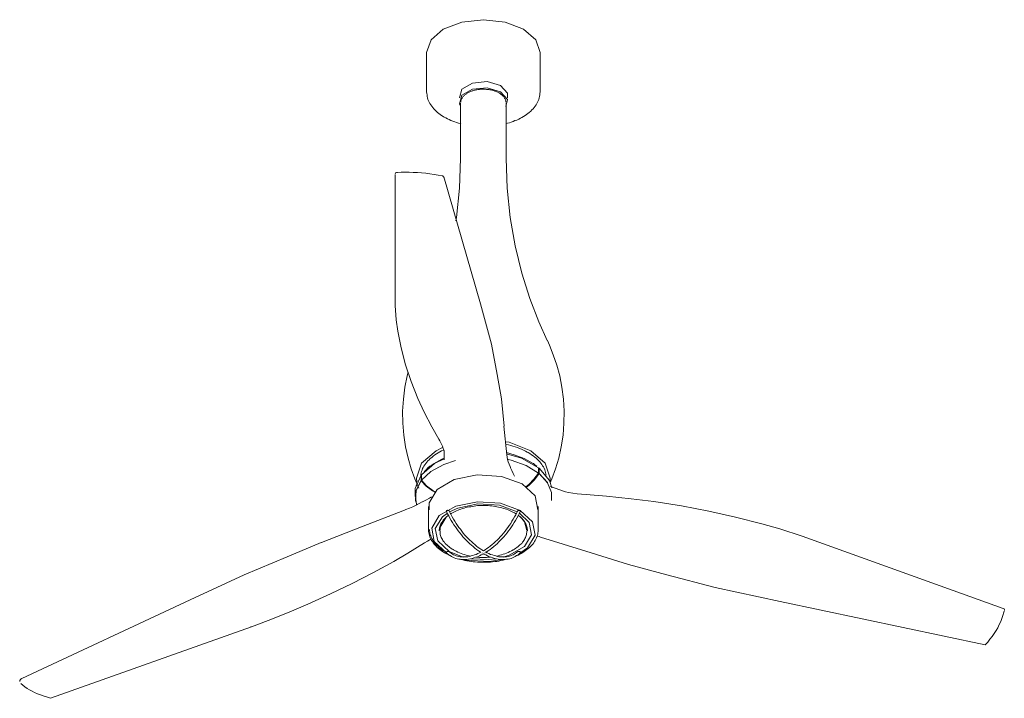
# Model space of a CAD drawing. Header units: millimetres. Extents: x 5770 to 11194, y -3107 to 7544.
# Tile 1 of 3: x 7745 to 8873, y -3107 to -2329. Entities that reach past the tile are written whole.
import ezdxf

# ---------------------------------------------------------------- set-up
doc = ezdxf.new("R2010")
doc.units = ezdxf.units.MM
doc.layers.add('E-LITE-EQPM', color=7, linetype='Continuous', lineweight=20)

# ---------------------------------------------------------------- blocks, each defined once
blk = doc.blocks.new('32006-10 - 32006 ETERFAN Matt black ceiling fan with DC motor-500507-00 Isometrico PDF')
at = {"layer": 'E-LITE-EQPM', "color": 251, "lineweight": 9}
for points in [[(2333.1, -2366.8), (2338.1, -2352.4), (2352.2, -2340.2), (2373.3, -2332.1), (2398.1, -2329.2), (2422.9, -2332.1), (2444, -2340.2)], [(2444, -2340.2), (2458.1, -2352.4), (2463.1, -2366.8)], [(2370.6, -2418.6), (2373.3, -2408.7), (2385.5, -2401.8), (2402.4, -2400.2), (2417.6, -2404.7)], [(2333.1, -2412), (2333.3, -2413.8), (2333.5, -2415.5), (2333.7, -2417.1), (2334, -2418.8), (2334.6, -2420.6), (2335.2, -2422.1), (2336, -2423.8), (2336.9, -2425.4), (2337.7, -2426.9), (2338.9, -2428.5), (2340, -2429.8), (2341.2, -2431.4), (2342.6, -2432.7), (2343.9, -2434.1), (2345.5, -2435.5), (2347, -2436.6), (2348.6, -2437.8), (2350.3, -2438.9), (2352, -2440.1), (2353.2, -2440.9)], [(2372, -2428.5), (2370.6, -2425.8), (2373.3, -2415.9), (2385.5, -2408.9), (2402.4, -2407.4), (2417.6, -2411.8)], [(2372.2, -2423.7), (2372.2, -2423.1), (2372.4, -2422.3), (2372.6, -2421.5), (2372.7, -2420.9), (2373.1, -2420.2), (2373.5, -2419.6), (2373.9, -2419), (2374.3, -2418.4), (2374.7, -2417.7), (2375.3, -2417.1), (2375.8, -2416.5), (2376.4, -2416.1), (2377, -2415.5), (2377.6, -2414.9), (2378.2, -2414.6), (2378.9, -2414), (2379.5, -2413.6), (2380.3, -2413.2), (2381.1, -2412.8), (2381.8, -2412.2), (2382.6, -2412), (2383.6, -2411.7), (2384.4, -2411.3), (2385.3, -2410.9), (2386.1, -2410.7), (2387.1, -2410.3), (2388, -2410.1), (2388.8, -2409.9), (2389.8, -2409.7), (2390.7, -2409.5), (2391.7, -2409.3), (2392.7, -2409.3), (2393.7, -2409.1), (2394.6, -2408.9), (2395.8, -2408.9), (2396.7, -2408.9), (2397.7, -2408.9), (2398.7, -2408.9), (2399.6, -2408.9), (2400.6, -2408.9), (2401.8, -2409.1), (2402.7, -2409.1), (2403.7, -2409.3), (2404.7, -2409.3), (2405.6, -2409.5), (2406.6, -2409.7), (2407.6, -2409.9), (2408.4, -2410.1), (2409.3, -2410.5), (2410.3, -2410.7), (2411.1, -2411.1), (2412, -2411.3), (2412.8, -2411.7), (2413.6, -2412), (2414.6, -2412.4), (2415.3, -2412.8), (2416.1, -2413.2)], [(2424, -2423.7), (2424, -2423.1), (2423.8, -2422.3), (2423.6, -2421.5), (2423.5, -2420.9), (2423.1, -2420.2), (2422.7, -2419.6), (2422.3, -2419), (2421.9, -2418.4), (2421.5, -2417.7), (2420.9, -2417.1), (2420.4, -2416.5), (2420, -2416.1), (2419.2, -2415.5), (2418.6, -2414.9), (2418, -2414.6), (2417.3, -2414), (2416.7, -2413.6), (2416.1, -2413.2)], [(2417.6, -2404.7), (2425.6, -2413.6), (2425.6, -2418.6)], [(2417.6, -2411.8), (2425.6, -2420.7), (2424, -2428.9)], [(2463.1, -2412), (2462.9, -2413.8), (2462.7, -2415.5), (2462.5, -2417.1), (2462.2, -2418.8), (2461.6, -2420.6), (2461, -2422.1), (2460.2, -2423.8), (2459.3, -2425.4), (2458.5, -2426.9), (2457.3, -2428.5), (2456.2, -2429.8), (2455, -2431.4), (2453.6, -2432.7), (2452.3, -2434.1), (2450.7, -2435.5), (2449.2, -2436.6), (2447.6, -2437.8), (2445.9, -2438.9), (2444.2, -2440.1), (2442.2, -2441.3), (2440.5, -2442.2), (2438.6, -2443.2), (2436.4, -2444.2), (2434.3, -2444.9), (2432.2, -2445.9), (2430, -2446.7), (2427.9, -2447.3), (2425.6, -2448), (2423.8, -2448.4)], [(2372.4, -2448.4), (2372, -2448.2), (2369.7, -2447.7), (2367.3, -2447.1), (2365.2, -2446.3), (2363.1, -2445.5), (2360.9, -2444.6), (2358.8, -2443.8), (2356.9, -2442.8), (2354.9, -2441.8), (2353.2, -2440.9)], [(2372, -2488.3), (2370.8, -2522.5), (2367.3, -2556), (2366.7, -2559.9)], [(2424.2, -2488.3), (2425.4, -2522.5), (2428.9, -2556), (2434.5, -2588.5), (2442, -2619.7), (2451.3, -2648.7), (2461.6, -2675.6), (2471.3, -2696.9)], [(2296.9, -2506.1), (2297.5, -2504.9), (2298.4, -2504.4), (2299.6, -2504.2)], [(2299.4, -2504.2), (2303.8, -2504), (2308.5, -2504), (2313.1, -2504), (2317.8, -2504.2), (2322.6, -2504.4), (2327.3, -2504.7), (2332.1, -2505.1), (2336.9, -2505.9), (2341.8, -2506.5), (2346.4, -2507.3), (2351.3, -2508.2), (2351.7, -2508.4)], [(2352.8, -2510.5), (2352.8, -2509.4), (2352.4, -2508.6), (2351.7, -2508.4)], [(2296.9, -2656.7), (2298, -2673.1), (2300, -2686.3)], [(2300, -2686.3), (2303.8, -2705.4), (2308.9, -2724.8), (2315.5, -2744), (2323, -2763.3), (2330.2, -2779)], [(2474.7, -2860.1), (2476.7, -2855.4), (2480.9, -2844), (2484.4, -2831.6), (2487.3, -2818.7), (2489.5, -2805.3), (2490.4, -2791.8), (2490.6, -2777.8), (2489.8, -2764.1), (2488.1, -2750.5), (2485.6, -2737.6), (2482.3, -2725), (2478.2, -2713.2), (2473.8, -2702.2), (2471.5, -2696.9)], [(2324.2, -2866.3), (2319.5, -2855.4), (2315.3, -2844), (2311.8, -2831.6), (2308.9, -2818.7), (2306.8, -2805.3), (2305.8, -2791.8), (2305.6, -2777.8), (2306.4, -2764.1), (2308.1, -2750.5), (2310.6, -2737.6), (2311.8, -2733.1)], [(2330.2, -2779), (2339.1, -2796), (2347, -2810)], [(2321.8, -2858.9), (2321.5, -2854.7), (2327.3, -2837.6), (2343.9, -2823.3), (2351.3, -2819.6)], [(2353.2, -2823.5), (2352.2, -2820.6), (2351.1, -2817.9), (2349.7, -2815), (2348.2, -2812.1), (2347, -2810)], [(2423.5, -2812.9), (2427.5, -2813.6), (2452.3, -2823.3)], [(2423.6, -2816), (2424, -2816), (2426.7, -2816.5), (2429.5, -2817.3), (2432, -2818.1), (2434.5, -2818.9), (2437, -2819.6), (2439.3, -2820.6), (2441.8, -2821.6), (2444, -2822.7), (2446.3, -2823.7), (2448.4, -2824.9), (2449.4, -2825.4)], [(2326.3, -2851.9), (2326.3, -2851.6), (2326.5, -2850), (2326.9, -2848.5), (2327.3, -2846.9), (2327.8, -2845.4), (2328.4, -2843.8), (2329.2, -2842.5), (2330, -2840.9), (2330.9, -2839.4), (2332.1, -2837.8), (2333.3, -2836.5), (2334.4, -2834.9), (2335.8, -2833.6), (2337.3, -2832.2), (2338.9, -2830.9), (2340.6, -2829.5), (2342.4, -2828.1), (2344.3, -2827), (2346.2, -2825.8), (2348.2, -2824.7), (2350.3, -2823.5), (2352.6, -2822.5)], [(2353, -2833.6), (2353.2, -2829.1), (2353.2, -2824.7), (2353, -2822.9)], [(2455, -2837.8), (2444.9, -2832.2), (2433.3, -2827.8), (2424.6, -2825.4)], [(2424.6, -2826.8), (2441.8, -2831.8), (2461.4, -2842.7)], [(2424.8, -2828), (2425.2, -2830.7), (2425.8, -2833.4), (2426.6, -2835.9), (2427.5, -2838.6), (2428.7, -2841.5), (2429.3, -2842.5)], [(2449.4, -2825.4), (2451.5, -2826.6), (2453.3, -2828), (2455.2, -2829.1), (2456.9, -2830.5), (2458.5, -2831.8), (2460, -2833.2), (2461.4, -2834.5), (2462.7, -2836.1), (2463.9, -2837.4), (2465.1, -2839), (2466, -2840.5), (2466.8, -2841.9), (2467.6, -2843.4), (2468.4, -2845), (2468.9, -2846.5), (2469.3, -2848.1), (2469.7, -2849.6), (2469.9, -2851.2)], [(2452.3, -2823.3), (2468.9, -2837.6), (2474.7, -2854.7), (2474.5, -2858.3)], [(2327.1, -2850.8), (2342.2, -2837.8), (2353, -2832.4)], [(2366.2, -2834.3), (2352.6, -2839), (2337.9, -2846.9), (2327.3, -2857)], [(2330.4, -2847.3), (2332.5, -2845.2), (2334.6, -2843), (2336.9, -2841.1), (2339.3, -2839.4), (2341.6, -2837.8), (2341.8, -2837.6)], [(2353, -2831.6), (2350.5, -2832.8), (2340.8, -2838.4)], [(2461.2, -2848.9), (2447.3, -2840.3), (2429.8, -2834.1), (2426.6, -2833.4)], [(2429.3, -2842.7), (2430.6, -2846.1), (2432.2, -2849.4), (2433.7, -2852.3)], [(2455.6, -2838.4), (2455.8, -2838.4), (2455.6, -2838.2), (2455.4, -2838), (2455, -2837.8)], [(2459.5, -2841.1), (2457.1, -2839.4), (2455.4, -2838)], [(2320.1, -2871.7), (2320.1, -2866.5), (2326.7, -2851.4)], [(2335.8, -2891), (2335.8, -2882.9), (2345.1, -2867.6), (2364.8, -2856.2), (2391.1, -2851), (2418.8, -2852.7), (2442.4, -2861.2)], [(2461.2, -2848.9), (2456, -2855.8), (2450, -2862), (2446.9, -2864.5)], [(2447.6, -2865.1), (2450.5, -2862.8), (2456.7, -2856.6), (2462, -2849.4)], [(2476.1, -2880.4), (2476.1, -2871.3), (2471.5, -2859.9), (2462, -2849.4)], [(2462.2, -2843.2), (2473.8, -2857.4), (2476.5, -2865.7)], [(2326.9, -2857.6), (2321.1, -2868.8), (2320.5, -2880.4), (2321.7, -2884.7)], [(2320.9, -2863), (2321.1, -2862.6), (2321.3, -2862)], [(2326.9, -2857.6), (2332.7, -2863.9), (2339.7, -2869.2), (2342.4, -2870.9)], [(2342.8, -2870.3), (2340, -2868.8), (2333.1, -2863.4), (2327.3, -2857)], [(2442.4, -2861.2), (2457.3, -2875), (2460.4, -2891)], [(2492.2, -2870.3), (2484.6, -2867.8), (2477.3, -2865.1), (2474.9, -2864.1)], [(2321.5, -2884.8), (2320.1, -2872.7), (2320.7, -2869.4)], [(2338.5, -2876.1), (2336.4, -2877.5), (2332.1, -2879.8), (2328.2, -2881.8)], [(2515.8, -2873.6), (2510.7, -2873), (2505.7, -2872.7), (2500.7, -2871.9), (2495.6, -2871.1), (2492.2, -2870.3)], [(2567.6, -2878.3), (2539, -2875.4), (2515.8, -2873.6)], [(2328, -2881.8), (2324.6, -2883.7), (2320.9, -2885.6), (2317.2, -2887.4), (2313.3, -2889.1), (2309.3, -2890.8), (2307.7, -2891.4)], [(2355.9, -2940.4), (2341.8, -2927.4), (2338.9, -2912.1), (2347.6, -2897.6), (2366.4, -2886.8), (2391.5, -2881.8), (2417.8, -2883.5), (2440.3, -2891.6)], [(2359.4, -2893.2), (2368.7, -2888.9), (2391.9, -2884.3), (2416.5, -2885.8), (2436.8, -2893.2)], [(2360.7, -2895.5), (2361.3, -2895.1), (2362.7, -2894.3), (2364.2, -2893.6), (2365.8, -2892.8), (2367.3, -2892), (2369.1, -2891.4), (2370.6, -2890.7), (2372.4, -2890.1), (2374.1, -2889.5), (2376, -2888.9), (2377.8, -2888.5), (2379.7, -2887.9), (2381.7, -2887.6), (2383.6, -2887.4), (2385.5, -2887), (2387.5, -2886.8), (2389.4, -2886.4), (2391.5, -2886.2), (2393.5, -2886.2), (2395.6, -2886), (2397.5, -2886), (2399.6, -2886), (2401.6, -2886.2), (2403.7, -2886.2), (2405.6, -2886.4), (2407.6, -2886.6), (2409.7, -2886.8), (2411.6, -2887.2), (2413.6, -2887.4), (2415.5, -2887.8), (2417.5, -2888.3), (2419.2, -2888.7), (2421.1, -2889.3), (2422.9, -2889.7), (2424.6, -2890.3), (2426.4, -2891), (2427.9, -2891.6), (2429.6, -2892.4), (2431.2, -2893.2), (2432.6, -2893.9), (2433.9, -2894.5)], [(2717.2, -2907.1), (2686.9, -2899.4), (2656.3, -2892.6), (2625.1, -2886.6), (2593.4, -2881.6), (2567.6, -2878.3)], [(2358.8, -2938.7), (2345.8, -2926.7), (2342.9, -2912.5), (2351.1, -2899), (2356.9, -2894.7)], [(2347.6, -2915), (2347.6, -2913.9), (2347.8, -2912.7), (2348, -2911.6), (2348.2, -2910.4), (2348.6, -2909.2), (2348.9, -2908.3), (2349.5, -2907.1), (2350.1, -2905.9), (2350.7, -2905), (2351.5, -2903.8), (2352.2, -2902.8), (2353.2, -2901.7), (2354.2, -2900.7), (2355.1, -2899.8), (2356.3, -2898.8), (2357.5, -2897.8), (2358.4, -2897)], [(2355.7, -2892.6), (2355.7, -2892.2), (2355.9, -2891.8), (2356.3, -2891.6), (2356.9, -2891.4), (2357.5, -2891.6), (2358, -2891.6), (2358.4, -2891.8)], [(2395.2, -2939.6), (2394.6, -2939.2), (2392.5, -2937.9), (2390.4, -2936.3), (2388.4, -2934.8), (2386.3, -2933.2), (2384.4, -2931.5), (2382.4, -2929.8), (2380.3, -2927.8), (2378.4, -2925.9), (2376.6, -2923.9), (2374.7, -2921.8), (2372.9, -2919.7), (2371, -2917.4), (2369.3, -2915.2), (2367.5, -2912.9), (2366, -2910.6), (2364.4, -2908.1), (2362.9, -2905.6), (2361.3, -2903.2), (2359.8, -2900.7), (2358.4, -2898), (2357.1, -2895.5), (2355.9, -2893), (2355.7, -2892.6)], [(2358.4, -2891.8), (2358.8, -2892.2), (2359, -2892.4)], [(2398.1, -2937.9), (2396.2, -2936.7), (2394.2, -2935.4), (2392.1, -2934), (2390.2, -2932.5), (2388.2, -2930.9), (2386.3, -2929.2), (2384.4, -2927.4), (2382.4, -2925.7), (2380.5, -2923.8), (2378.7, -2921.8), (2377, -2919.9), (2375.1, -2917.8), (2373.3, -2915.6), (2371.8, -2913.3), (2370, -2911.2), (2368.5, -2908.8), (2366.9, -2906.5), (2365.4, -2904), (2363.8, -2901.7), (2362.5, -2899.2), (2361.1, -2896.7), (2359.8, -2894.1), (2359, -2892.4)], [(2398.1, -2937.9), (2400, -2936.7), (2402.2, -2935.4), (2404.1, -2934), (2406, -2932.5), (2408, -2930.9), (2409.9, -2929.2), (2411.8, -2927.4), (2413.8, -2925.7), (2415.7, -2923.8), (2417.5, -2921.8), (2419.2, -2919.9), (2421.1, -2917.8), (2422.9, -2915.6), (2424.6, -2913.3), (2426.2, -2911.2), (2427.7, -2908.8), (2429.5, -2906.5), (2430.8, -2904), (2432.4, -2901.7), (2433.7, -2899.2), (2435.1, -2896.7), (2436.4, -2894.1), (2437.2, -2892.4)], [(2401.2, -2939.6), (2401.8, -2939.2), (2403.7, -2937.9), (2405.8, -2936.3), (2407.8, -2934.8), (2409.9, -2933.2), (2411.8, -2931.5), (2413.8, -2929.8), (2415.9, -2927.8), (2417.8, -2925.9), (2419.6, -2923.9), (2421.5, -2921.8), (2423.3, -2919.7), (2425.2, -2917.4), (2426.9, -2915.2), (2428.7, -2912.9), (2430.2, -2910.6), (2431.8, -2908.1), (2433.3, -2905.6), (2434.9, -2903.2), (2436.4, -2900.7), (2437.8, -2898), (2439.1, -2895.5), (2440.3, -2893), (2440.5, -2892.6)], [(2439.5, -2894.7), (2450.4, -2905.4), (2453.3, -2919.7), (2445.1, -2933), (2427.5, -2943.1), (2420.6, -2945.2)], [(2435.5, -2895.5), (2434.9, -2895.1), (2433.9, -2894.5)], [(2437.8, -2891.8), (2437.6, -2892), (2437.4, -2892.2), (2437.2, -2892.4)], [(2440.1, -2891.8), (2439.9, -2891.6), (2439.5, -2891.6), (2439.1, -2891.4), (2438.7, -2891.6), (2438.4, -2891.6), (2438, -2891.8), (2437.8, -2891.8)], [(2448.6, -2915), (2448.6, -2913.9), (2448.4, -2912.7), (2448.2, -2911.6), (2448, -2910.4), (2447.6, -2909.2), (2447.3, -2908.3), (2446.7, -2907.1), (2446.1, -2905.9), (2445.5, -2905), (2444.7, -2903.8), (2444, -2902.8), (2443, -2901.7), (2442, -2900.7), (2441.1, -2899.8), (2439.9, -2898.8), (2438.7, -2897.8), (2438, -2897.2)], [(2440.3, -2891.6), (2454.4, -2904.6), (2457.3, -2919.9), (2448.6, -2934.4), (2439.7, -2940.6)], [(2440.5, -2892.6), (2440.5, -2892.4), (2440.5, -2892.2), (2440.3, -2891.8), (2440.1, -2891.8)], [(2440.5, -2899.2), (2445.1, -2904.8), (2447.8, -2914.8)], [(2348.4, -2914.8), (2348.7, -2911), (2355.5, -2899.4)], [(2763.3, -2921), (2737.8, -2912.9), (2717.2, -2907.1)], [(2335.4, -2914.3), (2335.4, -2915.8), (2335.6, -2917.2), (2335.8, -2918.7), (2336.2, -2920.3), (2336.8, -2921.8), (2337.3, -2923.2), (2337.9, -2924.7), (2338.7, -2926.1), (2339.7, -2927.4), (2340.6, -2929), (2341.6, -2930.3), (2342.8, -2931.5), (2343.9, -2932.8), (2345.3, -2934.2), (2346.6, -2935.4), (2348.2, -2936.5), (2349.7, -2937.7), (2351.3, -2938.8), (2353, -2939.8), (2354.2, -2940.6)], [(2336.4, -2913.7), (2336.4, -2915.2), (2336.6, -2916.6), (2336.9, -2918.1), (2337.1, -2919.5), (2337.7, -2920.8), (2338.1, -2922.4), (2338.9, -2923.8), (2339.7, -2925.1), (2340.4, -2926.5), (2341.4, -2927.8), (2342.4, -2929.2), (2343.5, -2930.3), (2344.7, -2931.7), (2345.8, -2932.8), (2347.2, -2934), (2348.7, -2935.4), (2350.3, -2936.3), (2351.8, -2937.5), (2353.6, -2938.5), (2354.6, -2939.2)], [(2348.4, -2915.4), (2348.4, -2916.8), (2348.6, -2917.9), (2348.7, -2919.1), (2349.1, -2920.3), (2349.5, -2921.4), (2349.9, -2922.6), (2350.5, -2923.8), (2351.1, -2924.9), (2351.7, -2926.1), (2352.4, -2927.2), (2353.4, -2928.2), (2354.2, -2929.4), (2355.1, -2930.3), (2356.3, -2931.3), (2357.3, -2932.3), (2358.4, -2933.2), (2359.8, -2934.2), (2360.9, -2935), (2362.3, -2935.9), (2363.3, -2936.5)], [(2447.8, -2915.4), (2447.8, -2916.8), (2447.6, -2917.9), (2447.5, -2919.1), (2447.1, -2920.3), (2446.9, -2921.4), (2446.3, -2922.6), (2445.7, -2923.8), (2445.1, -2924.9), (2444.6, -2926.1), (2443.8, -2927.2), (2443, -2928.2), (2442, -2929.4), (2441.1, -2930.3), (2439.9, -2931.3), (2438.9, -2932.3), (2437.8, -2933.2), (2436.4, -2934.2), (2435.3, -2935), (2433.9, -2935.9), (2432.6, -2936.7), (2432.4, -2936.7)], [(2460.8, -2914.3), (2460.8, -2915.8), (2460.6, -2917.2), (2460.4, -2918.7), (2460, -2920.3), (2459.5, -2921.8), (2458.9, -2923.2), (2458.3, -2924.7), (2457.5, -2926.1), (2456.5, -2927.4), (2455.8, -2929), (2454.6, -2930.3), (2453.5, -2931.5), (2452.3, -2932.8), (2450.9, -2934.2), (2449.6, -2935.4), (2448, -2936.5), (2446.5, -2937.7), (2444.9, -2938.8), (2443.2, -2939.8), (2441.5, -2941), (2439.7, -2941.9), (2437.8, -2942.9), (2435.8, -2943.7), (2435.3, -2943.9)], [(2459.6, -2921), (2462, -2921.6), (2463.7, -2922.2)], [(2330.8, -2929), (2311.6, -2940.8), (2295.5, -2950.1)], [(2330.8, -2929), (2334.2, -2926.8), (2337.7, -2924.7), (2338.1, -2924.5)], [(2360.9, -2943.9), (2359.6, -2943.3), (2357.7, -2942.3), (2355.7, -2941.6), (2354.2, -2940.6)], [(2356.3, -2938.8), (2356.1, -2939), (2355.9, -2939.2), (2355.7, -2939.4), (2355.7, -2939.6), (2355.7, -2940), (2355.9, -2940.2)], [(2355.9, -2940.2), (2357.1, -2941.4), (2358.6, -2942.5), (2360, -2943.5), (2361.5, -2944.5), (2363.1, -2945.4), (2364.6, -2946), (2366.4, -2946.6), (2367.9, -2947.2), (2369.8, -2947.6), (2371.6, -2947.7), (2373.3, -2947.9), (2375.3, -2948.1), (2377.2, -2947.9), (2379.1, -2947.9), (2381.1, -2947.6), (2383.2, -2947.2), (2385.1, -2946.8), (2387.3, -2946.2), (2389.2, -2945.4), (2391.3, -2944.7), (2393.5, -2943.9), (2395.4, -2942.7), (2397.5, -2941.7), (2398.1, -2941.4)], [(2358.6, -2938.8), (2358.4, -2938.7), (2358, -2938.7), (2357.7, -2938.7), (2357.3, -2938.7), (2356.9, -2938.7), (2356.7, -2938.8), (2356.3, -2938.8)], [(2358.8, -2938.8), (2360.2, -2940), (2361.3, -2940.8), (2362.7, -2941.7), (2364, -2942.5), (2365.4, -2943.1), (2366.9, -2943.7), (2368.3, -2944.1), (2370, -2944.5), (2371.6, -2944.8), (2373.1, -2945), (2374.9, -2945), (2376.6, -2945), (2378.4, -2944.8), (2380.3, -2944.7), (2382, -2944.5), (2384, -2943.9), (2385.9, -2943.5), (2387.8, -2942.7), (2389.8, -2942.1), (2391.7, -2941.2), (2393.7, -2940.4), (2395.2, -2939.6)], [(2383.2, -2944.1), (2381.8, -2943.9), (2380.1, -2943.3), (2378.4, -2942.9), (2376.4, -2942.3), (2374.7, -2941.7), (2372.7, -2941), (2370.8, -2940.2), (2368.9, -2939.4), (2366.9, -2938.5), (2364.8, -2937.3), (2363.8, -2936.7)], [(2396.6, -2940.6), (2396.6, -2940.4)], [(2440.3, -2940.2), (2439.1, -2941.4), (2437.8, -2942.5), (2436.2, -2943.5), (2434.7, -2944.5), (2433.1, -2945.4), (2431.6, -2946), (2429.8, -2946.6), (2428.3, -2947.2), (2426.4, -2947.6), (2424.6, -2947.7), (2422.9, -2947.9), (2420.9, -2948.1), (2419, -2947.9), (2417.1, -2947.9), (2415.1, -2947.6), (2413, -2947.2), (2411.1, -2946.8), (2408.9, -2946.2), (2407, -2945.4), (2404.9, -2944.7), (2402.7, -2943.9), (2400.8, -2942.7), (2398.7, -2941.7), (2398.1, -2941.4)], [(2399.6, -2940.6), (2399.6, -2940.4)], [(2437.4, -2938.8), (2436.2, -2940), (2434.9, -2940.8), (2433.5, -2941.7), (2432.2, -2942.5), (2430.8, -2943.1), (2429.3, -2943.7), (2427.9, -2944.1), (2426.4, -2944.5), (2424.6, -2944.8), (2423.1, -2945), (2421.3, -2945), (2419.6, -2945), (2417.8, -2944.8), (2415.9, -2944.7), (2414.2, -2944.5), (2412.2, -2943.9), (2410.3, -2943.5), (2408.4, -2942.7), (2406.4, -2942.1), (2404.5, -2941.2), (2402.6, -2940.4), (2400.6, -2939.2)], [(2432.4, -2936.7), (2430.4, -2937.9), (2428.3, -2938.8), (2426.4, -2939.8), (2424.4, -2940.6), (2422.5, -2941.4), (2420.6, -2941.9), (2418.8, -2942.5), (2416.9, -2943.1), (2415.1, -2943.7), (2413.4, -2944.1), (2413, -2944.1)], [(2437.4, -2938.8), (2437.8, -2938.7), (2438.4, -2938.7), (2438.9, -2938.7), (2439.3, -2938.7), (2439.9, -2938.8)], [(2439.9, -2938.8), (2440.1, -2939), (2440.3, -2939.2), (2440.5, -2939.4), (2440.5, -2939.6), (2440.5, -2940), (2440.3, -2940.2)], [(2295.5, -2950.1), (2272.1, -2962.8), (2247.9, -2975.4), (2223, -2987.4), (2197, -2999), (2175.5, -3008.3)], [(2425, -2947.6), (2422.9, -2948.1), (2420.6, -2948.7), (2418.2, -2949.1), (2415.9, -2949.7), (2413.6, -2950.1), (2411.1, -2950.3), (2408.7, -2950.7), (2406.2, -2950.8), (2403.7, -2951), (2401.2, -2951), (2398.7, -2951), (2396.4, -2951), (2393.8, -2951), (2391.3, -2950.8), (2388.8, -2950.7), (2386.5, -2950.5), (2384, -2950.3), (2381.7, -2949.9), (2379.1, -2949.5), (2376.8, -2948.9), (2374.5, -2948.3), (2372.2, -2947.9), (2371.2, -2947.6)], [(2420, -2948.1), (2404.9, -2950.3), (2378.4, -2948.5), (2376.2, -2948.1)], [(2412.2, -2947), (2404.3, -2947.9), (2384, -2947)], [(2406.4, -2945.2), (2405.1, -2945.4), (2403.3, -2945.4), (2401.8, -2945.6), (2400, -2945.6), (2398.5, -2945.6), (2396.9, -2945.6), (2395.2, -2945.6), (2393.7, -2945.6), (2391.9, -2945.4), (2390.4, -2945.2), (2389.8, -2945.2)], [(2175.5, -3008.3), (2151.7, -3017.8), (2132.4, -3025.2)], [(2973.1, -3045.7), (2976, -3042.6), (2978.5, -3039.3), (2981, -3036.2), (2983.4, -3032.9), (2985.5, -3029.4), (2987.4, -3026.1), (2989.2, -3022.6), (2990.9, -3019), (2992.3, -3015.5), (2993.4, -3012), (2994.4, -3008.3), (2995, -3006.4)], [(2995, -3005.6), (2994.6, -3004.6), (2993.6, -3004.1)], [(2131.4, -3025), (2132.2, -3025.2), (2132.6, -3025.2)], [(1866.8, -3087.9), (1867, -3086.5), (1867.8, -3085.4), (1869, -3084.4)], [(1868.2, -3090.2), (1870.5, -3092.1), (1872.8, -3093.9), (1875.4, -3095.6), (1878.1, -3097.4), (1881, -3098.9), (1883.9, -3100.3), (1887.2, -3101.8), (1890.5, -3103.2), (1893.7, -3104.3), (1897.4, -3105.5), (1901.1, -3106.6), (1902.1, -3107)]]:
    blk.add_lwpolyline(points, dxfattribs=at)
at = {"layer": 'E-LITE-EQPM', "color": 251, "lineweight": 9, "flags": 128}
for points in [[(2333.1, -2366.8), (2333.1, -2412)], [(2463.1, -2412), (2463.1, -2366.8)], [(2372, -2424.8), (2372, -2488.3)], [(2424.2, -2488.3), (2424.2, -2424.8)], [(2296.9, -2656.3), (2296.9, -2506.9)], [(2352.8, -2509.4), (2394.8, -2654.7)], [(2407.4, -2701), (2394.8, -2654.7)], [(2407.4, -2701.2), (2414, -2735.8)], [(2418.8, -2763.7), (2414, -2735.8)], [(2419, -2763.9), (2421.9, -2795)], [(2424.8, -2828.1), (2421.7, -2795)], [(2462, -2843.4), (2461.4, -2842.7)], [(2461.4, -2842.7), (2461.4, -2848.9)], [(2326.9, -2851.4), (2326.7, -2851.4)], [(2326.7, -2851.4), (2326.7, -2857.4)], [(2327.1, -2851.2), (2326.9, -2851.4)], [(2327.1, -2857), (2327.1, -2850.8)], [(2461.4, -2848.9), (2461.2, -2848.9)], [(2462.2, -2843.2), (2462, -2843.4)], [(2462, -2849.4), (2462.2, -2849.4)], [(2462.2, -2849.4), (2462.2, -2843.2)], [(2462.2, -2849.4), (2471.5, -2859.5)], [(2321.1, -2868.4), (2326.7, -2857.4)], [(2326.7, -2857.4), (2326.9, -2857.6)], [(2327.3, -2857), (2327.1, -2857)], [(2319.9, -2869.6), (2319.9, -2875.8)], [(2335.4, -2887), (2335.4, -2914.3)], [(2460.8, -2914.3), (2460.8, -2887)], [(2258.6, -2910.4), (2307.7, -2891.4)], [(2258.6, -2910.4), (2212.5, -2928.4)], [(2993.6, -3004.1), (2763.3, -2921)], [(2173.2, -2944.8), (2212.3, -2928.4)], [(2463.5, -2922.2), (2515.4, -2938.5)], [(2355.7, -2939.8), (2354.6, -2939.2)], [(2356.5, -2940.8), (2355.9, -2940.4)], [(2375.1, -2945.2), (2358.8, -2938.7)], [(2363.3, -2936.5), (2363.8, -2936.7)], [(2515.4, -2938.5), (2564.3, -2953.6)], [(2173.2, -2944.8), (2124.2, -2965.6)], [(2564.3, -2953.6), (2608.3, -2965.4)], [(2062.3, -2994), (2124.2, -2965.6)], [(2608.3, -2965.4), (2663.6, -2979.9)], [(2663.6, -2979.9), (2738, -2995.9)], [(2062.3, -2994), (1869.2, -3084.4)], [(2738, -2995.9), (2972.9, -3045.7)], [(1902.1, -3107), (2132.4, -3025.2)]]:
    blk.add_lwpolyline(points, dxfattribs=at)

msp = doc.modelspace()

# ---------------------------------------------------------------- block references
at = {"layer": 'E-LITE-EQPM', "color": 251, "lineweight": 9, "true_color": 0x5b5b5b}
msp.add_blockref('32006-10 - 32006 ETERFAN Matt black ceiling fan with DC motor-500507-00 Isometrico PDF', (5878.1, 0), dxfattribs=at)

doc.saveas('drawing.dxf')
